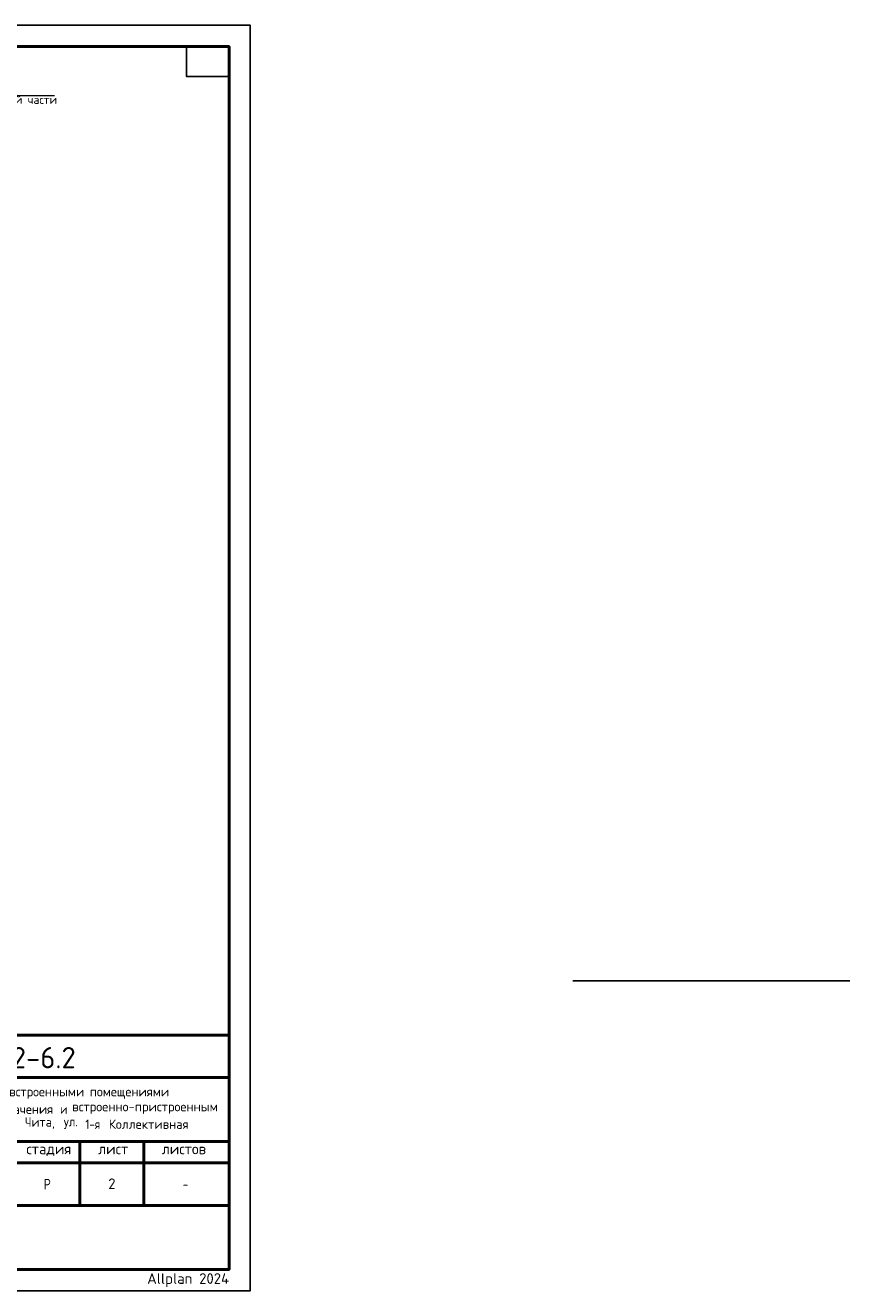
# Model space of a CAD drawing. Header units: millimetres. Extents: x 0 to 67289, y 0 to 35640.
# Tile 11 of 11: x 44059 to 67289, y 0 to 35640. Entities that reach past the tile are written whole.
import ezdxf

# ---------------------------------------------------------------- set-up
doc = ezdxf.new("R2010")
doc.units = ezdxf.units.MM
for name, color, linetype, lineweight in [('Standard', 7, 'Continuous', 25), ('Надписи', 7, 'Continuous', 25), ('Общий01', 7, 'Continuous', 13)]:
    doc.layers.add(name, color=color, linetype=linetype, lineweight=lineweight)
doc.styles.add('ISOCPEUR', font='txt')

msp = doc.modelspace()

# ---------------------------------------------------------------- linework, layer by layer
at = {"layer": 'Standard', "color": 7, "linetype": 'Continuous', "lineweight": 35, "transparency": 33554687}
for p, q in [((49800, 33120), (49800, 24600)), ((49800, 32640), (49800, 24120))]:
    msp.add_line(p, q, dxfattribs=at)
at = {"layer": 'Standard', "color": 7, "linetype": 'Continuous', "lineweight": 50, "transparency": 33554687}
for p, q in [((49800, 32520), (49800, 27840)), ((27600, 7200), (49800, 7200)), ((35400, 6000), (49800, 6000)), ((35400, 4200), (49800, 4200)), ((45600, 2400), (45600, 4200)), ((47400, 2400), (47400, 4200)), ((43800, 3600), (49800, 3600)), ((35400, 2400), (49800, 2400))]:
    msp.add_line(p, q, dxfattribs=at)
at = {"layer": 'Standard', "color": 253, "linetype": 'Continuous', "lineweight": -3, "true_color": 0xa0a0a0, "transparency": 33554687}
msp.add_line((59489, 8731), (67289, 8731), dxfattribs=at)
at = {"layer": 'Standard', "color": 7, "linetype": 'Continuous', "lineweight": 25, "transparency": 33554687}
for p, q in [((49800, 600), (49800, 7200)), ((27600, 600), (49800, 600)), ((27600, 600), (49800, 600)), ((27600, 600), (49800, 600))]:
    msp.add_line(p, q, dxfattribs=at)
for points in [[(0, 0), (50400, 0), (50400, 35640), (0, 35640), (0, 0)], [(49800, 35040), (49800, 34200), (48600, 34200), (48600, 35040), (49800, 35040)]]:
    msp.add_lwpolyline(points, close=True, dxfattribs=at)
at = {"layer": 'Standard', "color": 7, "linetype": 'Continuous', "lineweight": 50, "transparency": 33554687}
msp.add_lwpolyline([(2400, 35040), (49800, 35040), (49800, 600), (2400, 600), (2400, 35040)], close=True, dxfattribs=at)
at = {"layer": 'Общий01', "color": 7, "linetype": 'Continuous', "lineweight": 13, "transparency": 33554687}
msp.add_lwpolyline([(44882, 33656), (40962, 33656), (40962, 32612)], dxfattribs=at)

# ---------------------------------------------------------------- texts
at = {"layer": 'Standard', "color": 7, "linetype": 'Continuous', "lineweight": 50, "transparency": 33554687, "insert": (39882, 6262), "char_height": 600, "width": 6049.91, "attachment_point": 7, "style": 'ISOCPEUR'}
msp.add_mtext('\\W0.98;24-04-КЖ.2-6.2', dxfattribs=at)
at = {"layer": 'Standard', "color": 7, "linetype": 'Continuous', "lineweight": 25, "transparency": 33554687, "attachment_point": 7, "style": 'ISOCPEUR'}
for s, insert, char_height, width in [('\\W0.98;встроенными ', (43607, 5402), 264, 2398.16), ('\\W0.98;помещениями', (45877, 5402), 264, 2292.21), ('\\W0.97;назначения ', (42993, 4980), 264, 2173.24), ('\\W0.87;и ', (45039, 4980), 264, 457.46), ('\\W0.99;встроенно-пристроенным', (45382, 4980), 264, 4298.92), ('\\W0.95;Чита, ', (44049, 4557), 264, 1221.07), ('\\W0.92;ул. ', (45145, 4557), 264, 728.23), ('\\W0.86;1-я ', (45752, 4557), 264, 773.52), ('\\W0.98;Коллективная', (46412, 4557), 264, 2450.61), ('\\W0.99;стадия    лист     листов', (44091, 3795), 300, 5247.11), ('\\W0.80;Р', (44580, 2850), 300, 359.84), ('\\W0.78;-', (48495, 2850), 300, 326.39)]:
    msp.add_mtext(s, dxfattribs=dict(at, insert=insert, char_height=char_height, width=width))
at = {"layer": 'Standard', "color": 8, "linetype": 'Continuous', "lineweight": 13, "transparency": 33554687, "insert": (49800, 297), "char_height": 300, "width": 14099.36, "attachment_point": 6, "style": 'ISOCPEUR'}
msp.add_mtext('\\A1;{\\fISOCPEUR|i0|b0;\\H300.000000;\\W1.000000;\\C8;Копировал                  формат - А3                      Allplan 2024}\\P', dxfattribs=at)
at = {"layer": 'Надписи', "color": 7, "linetype": 'Continuous', "lineweight": 13, "transparency": 33554687, "insert": (46500, 3012), "char_height": 300, "width": 326.67, "attachment_point": 5, "style": 'ISOCPEUR'}
msp.add_mtext('\\A1;{\\fISOCPEUR|i0|b0;\\H300.000000;\\W1.000000;\\C7;2}\\P', dxfattribs=at)
at = {"layer": 'Общий01', "color": 7, "linetype": 'Continuous', "lineweight": 25, "transparency": 33554687, "insert": (41115, 33361), "char_height": 240, "width": 3932.4, "attachment_point": 7, "style": 'ISOCPEUR'}
msp.add_mtext('\\W0.99;перекрытия жилой части', dxfattribs=at)

doc.saveas('drawing.dxf')
